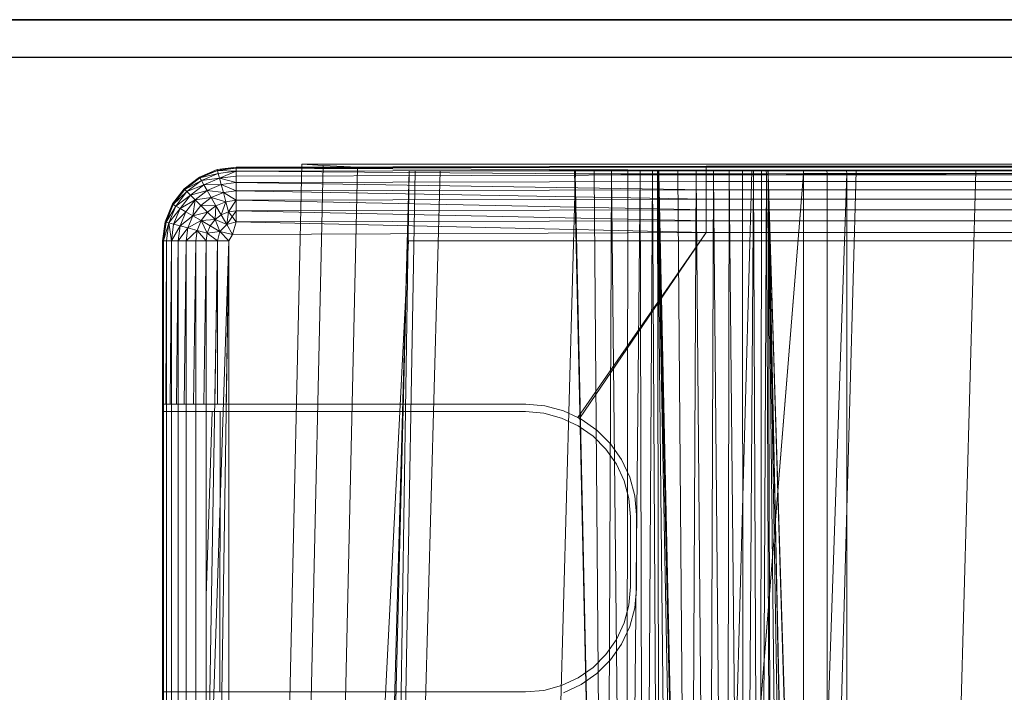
# Model space of a CAD drawing. Header units: metres. Extents: x 391.1 to 430.4, y 12.7 to 28.4.
# Tile 60 of 168: x 401.652 to 401.848, y 27.995 to 28.128. Entities that reach past the tile are written whole.
import ezdxf

# ---------------------------------------------------------------- set-up
doc = ezdxf.new("R2010")
doc.units = ezdxf.units.M
doc.layers.add('01_SUELOS', color=7, linetype='Continuous', lineweight=25, true_color=0x007f00)
for name, color, linetype, lineweight in [('A-DETL-____-MBND', 7, 'Continuous', 18), ('A-WALL-____-MCUT', 7, 'Continuous', 25), ('A-WALL-____-OTLN', 7, 'Continuous', 25)]:
    doc.layers.add(name, color=color, linetype=linetype, lineweight=lineweight)

# ---------------------------------------------------------------- blocks, each defined once
blk = doc.blocks.new('Family - Inodor PB-155331-02_PCI_P0')
at = {"layer": 'A-DETL-____-MBND', "color": 253, "true_color": 0xaaaaaa}
for p, q in [((0.00733, 0.72494), (0.01086, 0.72641)), ((0.00733, 0.72494), (0.01086, 0.72641)), ((0.00733, 0.72494), (0.01086, 0.72641)), ((0.00733, 0.72494), (0.01086, 0.72641)), ((0.00733, 0.72494), (0.01091, 0.72621)), ((0.00733, 0.72494), (0.01091, 0.72621)), ((0.01091, 0.72621), (0.00743, 0.72477)), ((0.01091, 0.72621), (0.00743, 0.72477)), ((0.00743, 0.72477), (0.01091, 0.72621)), ((0.01086, 0.72641), (0.01465, 0.72691)), ((0.01086, 0.72641), (0.01465, 0.72691)), ((0.01086, 0.72641), (0.01465, 0.72691)), ((0.01086, 0.72641), (0.01465, 0.72691)), ((0.01086, 0.72641), (0.01465, 0.72671)), ((0.01086, 0.72641), (0.01465, 0.72671)), ((0.01086, 0.72641), (0.01091, 0.72621)), ((0.01086, 0.72641), (0.01091, 0.72621)), ((0.01086, 0.72641), (0.01091, 0.72621)), ((0.01465, 0.72671), (0.01091, 0.72621)), ((0.01465, 0.72671), (0.01091, 0.72621)), ((0.01091, 0.72621), (0.01465, 0.72671)), ((0.01091, 0.72621), (0.01106, 0.72564)), ((0.01091, 0.72621), (0.01106, 0.72564)), ((0.01091, 0.72621), (0.01465, 0.72611)), ((0.01091, 0.72621), (0.01106, 0.72564)), ((0.01091, 0.72621), (0.01465, 0.72611)), ((0.01465, 0.72611), (0.01106, 0.72564)), ((0.01465, 0.72611), (0.01106, 0.72564)), ((0.01106, 0.72564), (0.01465, 0.72611)), ((0.01465, 0.72611), (0.01132, 0.7247)), ((0.01132, 0.7247), (0.01465, 0.72611)), ((0.01465, 0.72691), (0.10805, 0.72711)), ((0.01465, 0.72691), (0.10805, 0.72711)), ((0.01465, 0.72691), (0.38826, 0.72691)), ((0.01465, 0.72691), (0.38826, 0.72691)), ((0.01465, 0.72691), (0.01465, 0.72671)), ((0.10805, 0.72691), (0.01465, 0.72671)), ((0.01465, 0.72691), (0.01465, 0.72671)), ((0.01465, 0.72691), (0.10805, 0.72691)), ((0.01465, 0.72691), (0.01465, 0.72671)), ((0.10805, 0.72691), (0.01465, 0.72671)), ((0.01465, 0.72691), (0.10805, 0.72691)), ((0.01465, 0.72671), (0.10805, 0.72691)), ((0.01465, 0.72671), (0.01465, 0.72611)), ((0.01465, 0.72671), (0.01465, 0.72611)), ((0.01465, 0.72671), (0.10805, 0.72631)), ((0.01465, 0.72671), (0.01465, 0.72611)), ((0.01465, 0.72671), (0.10805, 0.72631)), ((0.10805, 0.72631), (0.01465, 0.72611)), ((0.10805, 0.72631), (0.01465, 0.72611)), ((0.01465, 0.72611), (0.10805, 0.72631)), ((0.01465, 0.72611), (0.01465, 0.72514)), ((0.01465, 0.72611), (0.01465, 0.72514)), ((0.01465, 0.72611), (0.10805, 0.72534)), ((0.01465, 0.72611), (0.01465, 0.72514)), ((0.01465, 0.72611), (0.10805, 0.72534)), ((0.02769, 0.72747), (0.02057, 0.40793)), ((0.02769, 0.72747), (0.02057, 0.40793)), ((0.03191, 0.72725), (0.02479, 0.40776)), ((0.03191, 0.72725), (0.02479, 0.40776)), ((0.03191, 0.72747), (0.02769, 0.72747)), ((0.02769, 0.72747), (0.03191, 0.72747)), ((0.03191, 0.72725), (0.02769, 0.72747)), ((0.02769, 0.72747), (0.03191, 0.72725)), ((0.03874, 0.72691), (0.03162, 0.40749)), ((0.03874, 0.72691), (0.03162, 0.40749)), ((0.03191, 0.72747), (0.03874, 0.72747)), ((0.03874, 0.72747), (0.03191, 0.72747)), ((0.03874, 0.72691), (0.03191, 0.72725)), ((0.03191, 0.72725), (0.03874, 0.72691)), ((0.03494, 0.21652), (0.04902, 0.7262)), ((0.04902, 0.7262), (0.03612, 0.21652)), ((0.03874, 0.72747), (0.36709, 0.72747)), ((0.36709, 0.72747), (0.03874, 0.72747)), ((0.36709, 0.72691), (0.03874, 0.72691)), ((0.03874, 0.72691), (0.36709, 0.72691)), ((0.04902, 0.7262), (0.04107, 0.21652)), ((0.0502, 0.7262), (0.04107, 0.21652)), ((0.05515, 0.7262), (0.04107, 0.21652)), ((0.04902, 0.7262), (0.0502, 0.7262)), ((0.0502, 0.7262), (0.05515, 0.7262)), ((0.05515, 0.7262), (0.08204, 0.7262)), ((0.08204, 0.7262), (0.06796, 0.21652)), ((0.08802, 0.44565), (0.08189, 0.7262)), ((0.08201, 0.7262), (0.08189, 0.7262)), ((0.08202, 0.72555), (0.08201, 0.7262)), ((0.08202, 0.7262), (0.08201, 0.7262)), ((0.08202, 0.72555), (0.08201, 0.7262)), ((0.08202, 0.7262), (0.08202, 0.72555)), ((0.08203, 0.7262), (0.08202, 0.72555)), ((0.08203, 0.7262), (0.08202, 0.7262)), ((0.08202, 0.72555), (0.08202, 0.7262)), ((0.08203, 0.7262), (0.08202, 0.72555)), ((0.08577, 0.7262), (0.08203, 0.7262)), ((0.08204, 0.7262), (0.11707, 0.7262)), ((0.08577, 0.7262), (0.08578, 0.72555)), ((0.08578, 0.7262), (0.08577, 0.7262)), ((0.08578, 0.72555), (0.08577, 0.7262)), ((0.08578, 0.7262), (0.08578, 0.72555)), ((0.08579, 0.7262), (0.08578, 0.72555)), ((0.08579, 0.7262), (0.08578, 0.7262)), ((0.08578, 0.72555), (0.08578, 0.7262)), ((0.08579, 0.7262), (0.08578, 0.72555)), ((0.0892, 0.7262), (0.08579, 0.7262)), ((0.0892, 0.7262), (0.0892, 0.72555)), ((0.0892, 0.7262), (0.0892, 0.72555)), ((0.0892, 0.7262), (0.0892, 0.7262)), ((0.0892, 0.72555), (0.0892, 0.7262)), ((0.09247, 0.7262), (0.0892, 0.7262)), ((0.0892, 0.7262), (0.0892, 0.72555)), ((0.09247, 0.7262), (0.09248, 0.72555)), ((0.09489, 0.7262), (0.09247, 0.7262)), ((0.09247, 0.7262), (0.09248, 0.72555)), ((0.09489, 0.7262), (0.09491, 0.72555)), ((0.09734, 0.7262), (0.09489, 0.7262)), ((0.09489, 0.7262), (0.09491, 0.72555)), ((0.09734, 0.7262), (0.09737, 0.72555)), ((0.09833, 0.7262), (0.09734, 0.7262)), ((0.09734, 0.7262), (0.09737, 0.72555)), ((0.09833, 0.7262), (0.09837, 0.72555)), ((0.09845, 0.7262), (0.09833, 0.7262)), ((0.09837, 0.72555), (0.09833, 0.7262)), ((0.09845, 0.7262), (0.09837, 0.72555)), ((0.09845, 0.7262), (0.09837, 0.72555)), ((0.12734, 0.7262), (0.09845, 0.7262)), ((0.10461, 0.44571), (0.09848, 0.7262)), ((0.09858, 0.7262), (0.09848, 0.7262)), ((0.09859, 0.7262), (0.09858, 0.7262)), ((0.09861, 0.7256), (0.09858, 0.7262)), ((0.09861, 0.7256), (0.09858, 0.7262)), ((0.09859, 0.7262), (0.09861, 0.7256)), ((0.09861, 0.7262), (0.09859, 0.7262)), ((0.09861, 0.7256), (0.09859, 0.7262)), ((0.09861, 0.7262), (0.09861, 0.7256)), ((0.09862, 0.7262), (0.09861, 0.7256)), ((0.09862, 0.7262), (0.09861, 0.7262)), ((0.09861, 0.7256), (0.09861, 0.7262)), ((0.09862, 0.7262), (0.09861, 0.7256)), ((0.10238, 0.7262), (0.09862, 0.7262)), ((0.10238, 0.7262), (0.10238, 0.7256)), ((0.10239, 0.7262), (0.10238, 0.7256)), ((0.10239, 0.7262), (0.10238, 0.7262)), ((0.10238, 0.7256), (0.10238, 0.7262)), ((0.10239, 0.7262), (0.10238, 0.7256)), ((0.10603, 0.7262), (0.10239, 0.7262)), ((0.11707, 0.7262), (0.10299, 0.21652)), ((0.10603, 0.7262), (0.10604, 0.7256)), ((0.10604, 0.7262), (0.10603, 0.7262)), ((0.10604, 0.7256), (0.10603, 0.7262)), ((0.10604, 0.7262), (0.10604, 0.7256)), ((0.10605, 0.7262), (0.10604, 0.7256)), ((0.10605, 0.7262), (0.10604, 0.7262)), ((0.10604, 0.7256), (0.10604, 0.7262)), ((0.10605, 0.7262), (0.10604, 0.7256)), ((0.10947, 0.7262), (0.10605, 0.7262)), ((0.10805, 0.72711), (0.10805, 0.72691)), ((0.10805, 0.72711), (0.29485, 0.72711)), ((0.10805, 0.72711), (0.10805, 0.72691)), ((0.10805, 0.72711), (0.29485, 0.72711)), ((0.10805, 0.72711), (0.10805, 0.72691)), ((0.29485, 0.72711), (0.10805, 0.72691)), ((0.10805, 0.72691), (0.29485, 0.72711)), ((0.10805, 0.72691), (0.10805, 0.72631)), ((0.10805, 0.72691), (0.29485, 0.72691)), ((0.10805, 0.72691), (0.10805, 0.72631)), ((0.10805, 0.72691), (0.29485, 0.72691)), ((0.10805, 0.72691), (0.10805, 0.72631)), ((0.10805, 0.72691), (0.29485, 0.72691)), ((0.10805, 0.72631), (0.10805, 0.72534)), ((0.10805, 0.72631), (0.29485, 0.72631)), ((0.10805, 0.72631), (0.10805, 0.72534)), ((0.10805, 0.72631), (0.29485, 0.72631)), ((0.10805, 0.72631), (0.29485, 0.72631)), ((0.10805, 0.72631), (0.10805, 0.72534)), ((0.29485, 0.72631), (0.10805, 0.72534)), ((0.10805, 0.72534), (0.29485, 0.72631)), ((0.10947, 0.7262), (0.10947, 0.7256)), ((0.10947, 0.7262), (0.10947, 0.7256)), ((0.10947, 0.7262), (0.10947, 0.7262)), ((0.10947, 0.7256), (0.10947, 0.7262)), ((0.10948, 0.7262), (0.10947, 0.7256)), ((0.10948, 0.7262), (0.10947, 0.7262)), ((0.10947, 0.7256), (0.10947, 0.7262)), ((0.10948, 0.7262), (0.10947, 0.7256)), ((0.11257, 0.7262), (0.10948, 0.7262)), ((0.11257, 0.7262), (0.11257, 0.7256)), ((0.11257, 0.7262), (0.11257, 0.7256)), ((0.11257, 0.7256), (0.11257, 0.7262)), ((0.11524, 0.7262), (0.11257, 0.7262)), ((0.11257, 0.7262), (0.11257, 0.7256)), ((0.11524, 0.7262), (0.11525, 0.7256)), ((0.1174, 0.7262), (0.11524, 0.7262)), ((0.11524, 0.7262), (0.11525, 0.7256)), ((0.11707, 0.7262), (0.13782, 0.7262)), ((0.1174, 0.7262), (0.11742, 0.7256)), ((0.11899, 0.7262), (0.1174, 0.7262)), ((0.1174, 0.7262), (0.11742, 0.7256)), ((0.11899, 0.7262), (0.11902, 0.7256)), ((0.11997, 0.7262), (0.11899, 0.7262)), ((0.11899, 0.7262), (0.11902, 0.7256)), ((0.11997, 0.7262), (0.12, 0.7256)), ((0.12028, 0.7262), (0.11997, 0.7262)), ((0.11997, 0.7262), (0.12, 0.7256)), ((0.12028, 0.7262), (0.12032, 0.7256)), ((0.12028, 0.7262), (0.28568, 0.7262)), ((0.12028, 0.7262), (0.12032, 0.7256)), ((0.12034, 0.7262), (0.12029, 0.7262)), ((0.12032, 0.7256), (0.12029, 0.7262)), ((0.12034, 0.7262), (0.12032, 0.7256)), ((0.12034, 0.7262), (0.12032, 0.7256)), ((0.1359, 0.7262), (0.12034, 0.7262)), ((0.13782, 0.7262), (0.12375, 0.21652)), ((0.12734, 0.7262), (0.12737, 0.72561)), ((0.12736, 0.7262), (0.12734, 0.7262)), ((0.12737, 0.72561), (0.12734, 0.7262)), ((0.12736, 0.7262), (0.12737, 0.72561)), ((0.12737, 0.7262), (0.12736, 0.7262)), ((0.12737, 0.72561), (0.12736, 0.7262)), ((0.12737, 0.7262), (0.12737, 0.72561)), ((0.13203, 0.7262), (0.12737, 0.7262)), ((0.12737, 0.7262), (0.12737, 0.72561)), ((0.13203, 0.7262), (0.13205, 0.72561)), ((0.13591, 0.7262), (0.13203, 0.7262)), ((0.13203, 0.7262), (0.13205, 0.72561)), ((0.1359, 0.7262), (0.13594, 0.72561)), ((0.1359, 0.7262), (0.27007, 0.7262)), ((0.1359, 0.7262), (0.13594, 0.72561)), ((0.13591, 0.7262), (0.13594, 0.72561)), ((0.26951, 0.7262), (0.13591, 0.7262)), ((0.13591, 0.7262), (0.13594, 0.72561)), ((0.13782, 0.7262), (0.16159, 0.7262)), ((0.16159, 0.7262), (0.14752, 0.21652)), ((0.16159, 0.7262), (0.18701, 0.7262)), ((0.00429, 0.72262), (0.00733, 0.72494)), ((0.00429, 0.72262), (0.00733, 0.72494)), ((0.00429, 0.72262), (0.00733, 0.72494)), ((0.00429, 0.72262), (0.00733, 0.72494)), ((0.00429, 0.72262), (0.00743, 0.72477)), ((0.00429, 0.72262), (0.00743, 0.72477)), ((0.00743, 0.72477), (0.00443, 0.72247)), ((0.00743, 0.72477), (0.00443, 0.72247)), ((0.00443, 0.72247), (0.00743, 0.72477)), ((0.00443, 0.72247), (0.00772, 0.72425)), ((0.00443, 0.72247), (0.00772, 0.72425)), ((0.00772, 0.72425), (0.00485, 0.72205)), ((0.00772, 0.72425), (0.00485, 0.72205)), ((0.00485, 0.72205), (0.00772, 0.72425)), ((0.00733, 0.72494), (0.00743, 0.72477)), ((0.00733, 0.72494), (0.00743, 0.72477)), ((0.00733, 0.72494), (0.00743, 0.72477)), ((0.00743, 0.72477), (0.01106, 0.72564)), ((0.00743, 0.72477), (0.01106, 0.72564)), ((0.00743, 0.72477), (0.00772, 0.72425)), ((0.00743, 0.72477), (0.00772, 0.72425)), ((0.00743, 0.72477), (0.00772, 0.72425)), ((0.01106, 0.72564), (0.00772, 0.72425)), ((0.01106, 0.72564), (0.00772, 0.72425)), ((0.00772, 0.72425), (0.01106, 0.72564)), ((0.00772, 0.72425), (0.01132, 0.7247)), ((0.00772, 0.72425), (0.01132, 0.7247)), ((0.00772, 0.72425), (0.00821, 0.72341)), ((0.00772, 0.72425), (0.00821, 0.72341)), ((0.00772, 0.72425), (0.00821, 0.72341)), ((0.01132, 0.7247), (0.00821, 0.72341)), ((0.01132, 0.7247), (0.00821, 0.72341)), ((0.00821, 0.72341), (0.01132, 0.7247)), ((0.01106, 0.72564), (0.01132, 0.7247)), ((0.01106, 0.72564), (0.01132, 0.7247)), ((0.01106, 0.72564), (0.01132, 0.7247)), ((0.01465, 0.72514), (0.01132, 0.7247)), ((0.01132, 0.7247), (0.01465, 0.72514)), ((0.01132, 0.7247), (0.01465, 0.72514)), ((0.01132, 0.7247), (0.01166, 0.72342)), ((0.01132, 0.7247), (0.01166, 0.72342)), ((0.01132, 0.7247), (0.01465, 0.72382)), ((0.01132, 0.7247), (0.01166, 0.72342)), ((0.01132, 0.7247), (0.01465, 0.72382)), ((0.10805, 0.72534), (0.01465, 0.72514)), ((0.10805, 0.72534), (0.01465, 0.72514)), ((0.01465, 0.72514), (0.10805, 0.72534)), ((0.01465, 0.72514), (0.01465, 0.72382)), ((0.01465, 0.72514), (0.01465, 0.72382)), ((0.01465, 0.72514), (0.01465, 0.72382)), ((0.10805, 0.72402), (0.01465, 0.72382)), ((0.10805, 0.72402), (0.01465, 0.72382)), ((0.01465, 0.72382), (0.10805, 0.72402)), ((0.08202, 0.72555), (0.08802, 0.44565)), ((0.08578, 0.72555), (0.08202, 0.72555)), ((0.08202, 0.72555), (0.08578, 0.72555)), ((0.08202, 0.72555), (0.08802, 0.44565)), ((0.08578, 0.72555), (0.08802, 0.44565)), ((0.08578, 0.72555), (0.0892, 0.72555)), ((0.08578, 0.72555), (0.08802, 0.44565)), ((0.0892, 0.72555), (0.08578, 0.72555)), ((0.0892, 0.72555), (0.08802, 0.44565)), ((0.08802, 0.44565), (0.0892, 0.72555)), ((0.0892, 0.72555), (0.09212, 0.44566)), ((0.09248, 0.72555), (0.0892, 0.72555)), ((0.0892, 0.72555), (0.09248, 0.72555)), ((0.0892, 0.72555), (0.09212, 0.44566)), ((0.09248, 0.72555), (0.09212, 0.44566)), ((0.09212, 0.44566), (0.09248, 0.72555)), ((0.09212, 0.44566), (0.09491, 0.72555)), ((0.09212, 0.44566), (0.09491, 0.72555)), ((0.09491, 0.72555), (0.09248, 0.72555)), ((0.09248, 0.72555), (0.09491, 0.72555)), ((0.09737, 0.72555), (0.09491, 0.72555)), ((0.09491, 0.72555), (0.09554, 0.44566)), ((0.09491, 0.72555), (0.09737, 0.72555)), ((0.09491, 0.72555), (0.09554, 0.44566)), ((0.09737, 0.72555), (0.09554, 0.44566)), ((0.09554, 0.44566), (0.09737, 0.72555)), ((0.09837, 0.72555), (0.09737, 0.72555)), ((0.09737, 0.72555), (0.09882, 0.44566)), ((0.09737, 0.72555), (0.09837, 0.72555)), ((0.09737, 0.72555), (0.09882, 0.44566)), ((0.09837, 0.72555), (0.12737, 0.72561)), ((0.12737, 0.72561), (0.09837, 0.72555)), ((0.09837, 0.72555), (0.09882, 0.44566)), ((0.09837, 0.72555), (0.10126, 0.44566)), ((0.09837, 0.72555), (0.09882, 0.44566)), ((0.09837, 0.72555), (0.10371, 0.44566)), ((0.09837, 0.72555), (0.10126, 0.44566)), ((0.09837, 0.72555), (0.10471, 0.44572)), ((0.09837, 0.72555), (0.10371, 0.44566)), ((0.09837, 0.72555), (0.10471, 0.44572)), ((0.09861, 0.7256), (0.10461, 0.44571)), ((0.10238, 0.7256), (0.09861, 0.7256)), ((0.09861, 0.7256), (0.10238, 0.7256)), ((0.09861, 0.7256), (0.10461, 0.44571)), ((0.10238, 0.7256), (0.10461, 0.44571)), ((0.10604, 0.7256), (0.10238, 0.7256)), ((0.10238, 0.7256), (0.10604, 0.7256)), ((0.10238, 0.7256), (0.10461, 0.44571)), ((0.10604, 0.7256), (0.10461, 0.44571)), ((0.10461, 0.44571), (0.10604, 0.7256)), ((0.12737, 0.72561), (0.10471, 0.44572)), ((0.10471, 0.44572), (0.12737, 0.72561)), ((0.10604, 0.7256), (0.10839, 0.44571)), ((0.10604, 0.7256), (0.10947, 0.7256)), ((0.10604, 0.7256), (0.10839, 0.44571)), ((0.10947, 0.7256), (0.10604, 0.7256)), ((0.10805, 0.72534), (0.10805, 0.72402)), ((0.10805, 0.72534), (0.29485, 0.72534)), ((0.10805, 0.72402), (0.10805, 0.72534)), ((0.10805, 0.72534), (0.29485, 0.72534)), ((0.10805, 0.72534), (0.10805, 0.72402)), ((0.10805, 0.72534), (0.29485, 0.72534)), ((0.10805, 0.72402), (0.29485, 0.72402)), ((0.10805, 0.72402), (0.10805, 0.72239)), ((0.10805, 0.72402), (0.29485, 0.72402)), ((0.10805, 0.72402), (0.29485, 0.72402)), ((0.10805, 0.72402), (0.10805, 0.72239)), ((0.10947, 0.7256), (0.10839, 0.44571)), ((0.10839, 0.44571), (0.10947, 0.7256)), ((0.10947, 0.7256), (0.11204, 0.44571)), ((0.11257, 0.7256), (0.10947, 0.7256)), ((0.10947, 0.7256), (0.11257, 0.7256)), ((0.10947, 0.7256), (0.11204, 0.44571)), ((0.11257, 0.7256), (0.11204, 0.44571)), ((0.11204, 0.44571), (0.11257, 0.7256)), ((0.11525, 0.7256), (0.11257, 0.7256)), ((0.11257, 0.7256), (0.11547, 0.44571)), ((0.11257, 0.7256), (0.11525, 0.7256)), ((0.11257, 0.7256), (0.11547, 0.44571)), ((0.11742, 0.7256), (0.11525, 0.7256)), ((0.11525, 0.7256), (0.11547, 0.44571)), ((0.11525, 0.7256), (0.11742, 0.7256)), ((0.11525, 0.7256), (0.11547, 0.44571)), ((0.11742, 0.7256), (0.11547, 0.44571)), ((0.11547, 0.44571), (0.11742, 0.7256)), ((0.11902, 0.7256), (0.11742, 0.7256)), ((0.11742, 0.7256), (0.11858, 0.44571)), ((0.11742, 0.7256), (0.11902, 0.7256)), ((0.11742, 0.7256), (0.11858, 0.44571)), ((0.11902, 0.7256), (0.11858, 0.44571)), ((0.11858, 0.44571), (0.11902, 0.7256)), ((0.11858, 0.44571), (0.12, 0.7256)), ((0.11858, 0.44571), (0.12, 0.7256)), ((0.12, 0.7256), (0.11902, 0.7256)), ((0.11902, 0.7256), (0.12, 0.7256)), ((0.12032, 0.7256), (0.12, 0.7256)), ((0.12, 0.7256), (0.12125, 0.44571)), ((0.12, 0.7256), (0.12032, 0.7256)), ((0.12, 0.7256), (0.12125, 0.44571)), ((0.12032, 0.7256), (0.13594, 0.72561)), ((0.13594, 0.72561), (0.12032, 0.7256)), ((0.12032, 0.7256), (0.12632, 0.44571)), ((0.12032, 0.7256), (0.13594, 0.21593)), ((0.12032, 0.7256), (0.12632, 0.44571)), ((0.12032, 0.7256), (0.13594, 0.21593)), ((0.12032, 0.7256), (0.13646, 0.2042)), ((0.12032, 0.7256), (0.12632, 0.44571)), ((0.12032, 0.7256), (0.12125, 0.44571)), ((0.12032, 0.7256), (0.12343, 0.44571)), ((0.12032, 0.7256), (0.12125, 0.44571)), ((0.12032, 0.7256), (0.12503, 0.44571)), ((0.12032, 0.7256), (0.12343, 0.44571)), ((0.12032, 0.7256), (0.12601, 0.44571)), ((0.12032, 0.7256), (0.12503, 0.44571)), ((0.12032, 0.7256), (0.12632, 0.44571)), ((0.12032, 0.7256), (0.12601, 0.44571)), ((0.13594, 0.72561), (0.12632, 0.44571)), ((0.12632, 0.44571), (0.13594, 0.72561)), ((0.12737, 0.72561), (0.12737, 0.44571)), ((0.13205, 0.72561), (0.12737, 0.72561)), ((0.12737, 0.72561), (0.13205, 0.72561)), ((0.12737, 0.72561), (0.12737, 0.44571)), ((0.13594, 0.72561), (0.13205, 0.72561)), ((0.13205, 0.72561), (0.13205, 0.44571)), ((0.13205, 0.72561), (0.13205, 0.44571)), ((0.13205, 0.72561), (0.13594, 0.72561)), ((0.13594, 0.72561), (0.13594, 0.44571)), ((0.13594, 0.72561), (0.27003, 0.72561)), ((0.13594, 0.72561), (0.27003, 0.72561)), ((0.13594, 0.72561), (0.13594, 0.44571)), ((0.27003, 0.72561), (0.13594, 0.72561)), ((0.13594, 0.44571), (0.13594, 0.72561)), ((0.13594, 0.72561), (0.27003, 0.72561)), ((0.13594, 0.72561), (0.13594, 0.44571)), ((0.00196, 0.71958), (0.00429, 0.72262)), ((0.00196, 0.71958), (0.00429, 0.72262)), ((0.00196, 0.71958), (0.00429, 0.72262)), ((0.00196, 0.71958), (0.00429, 0.72262)), ((0.00429, 0.72262), (0.00214, 0.71948)), ((0.00214, 0.71948), (0.00429, 0.72262)), ((0.00443, 0.72247), (0.00214, 0.71948)), ((0.00214, 0.71948), (0.00443, 0.72247)), ((0.00214, 0.71948), (0.00443, 0.72247)), ((0.00214, 0.71948), (0.00485, 0.72205)), ((0.00214, 0.71948), (0.00485, 0.72205)), ((0.00485, 0.72205), (0.00265, 0.71918)), ((0.00485, 0.72205), (0.00265, 0.71918)), ((0.00265, 0.71918), (0.00485, 0.72205)), ((0.00429, 0.72262), (0.00443, 0.72247)), ((0.00429, 0.72262), (0.00443, 0.72247)), ((0.00429, 0.72262), (0.00443, 0.72247)), ((0.00443, 0.72247), (0.00485, 0.72205)), ((0.00443, 0.72247), (0.00485, 0.72205)), ((0.00443, 0.72247), (0.00485, 0.72205)), ((0.00485, 0.72205), (0.00821, 0.72341)), ((0.00485, 0.72205), (0.00821, 0.72341)), ((0.00485, 0.72205), (0.00554, 0.72136)), ((0.00485, 0.72205), (0.00554, 0.72136)), ((0.00485, 0.72205), (0.00554, 0.72136)), ((0.00821, 0.72341), (0.00554, 0.72136)), ((0.00821, 0.72341), (0.00554, 0.72136)), ((0.00554, 0.72136), (0.00821, 0.72341)), ((0.00554, 0.72136), (0.00887, 0.72227)), ((0.00554, 0.72136), (0.00887, 0.72227)), ((0.00887, 0.72227), (0.00648, 0.72043)), ((0.00887, 0.72227), (0.00648, 0.72043)), ((0.00648, 0.72043), (0.00887, 0.72227)), ((0.00821, 0.72341), (0.01166, 0.72342)), ((0.00821, 0.72341), (0.01166, 0.72342)), ((0.00821, 0.72341), (0.00887, 0.72227)), ((0.00821, 0.72341), (0.00887, 0.72227)), ((0.00821, 0.72341), (0.00887, 0.72227)), ((0.01166, 0.72342), (0.00887, 0.72227)), ((0.01166, 0.72342), (0.00887, 0.72227)), ((0.00887, 0.72227), (0.01166, 0.72342)), ((0.00887, 0.72227), (0.00968, 0.72086)), ((0.00887, 0.72227), (0.00968, 0.72086)), ((0.00887, 0.72227), (0.01208, 0.72185)), ((0.00887, 0.72227), (0.00968, 0.72086)), ((0.00887, 0.72227), (0.01208, 0.72185)), ((0.01465, 0.72382), (0.01166, 0.72342)), ((0.01465, 0.72382), (0.01166, 0.72342)), ((0.01166, 0.72342), (0.01465, 0.72382)), ((0.01166, 0.72342), (0.01208, 0.72185)), ((0.01166, 0.72342), (0.01208, 0.72185)), ((0.01166, 0.72342), (0.01465, 0.72219)), ((0.01166, 0.72342), (0.01208, 0.72185)), ((0.01166, 0.72342), (0.01465, 0.72219)), ((0.01465, 0.72219), (0.01208, 0.72185)), ((0.01465, 0.72219), (0.01208, 0.72185)), ((0.01208, 0.72185), (0.01465, 0.72219)), ((0.01465, 0.72382), (0.01465, 0.72219)), ((0.01465, 0.72382), (0.01465, 0.72219)), ((0.01465, 0.72382), (0.10805, 0.72239)), ((0.01465, 0.72382), (0.01465, 0.72219)), ((0.01465, 0.72382), (0.10805, 0.72239)), ((0.10805, 0.72239), (0.01465, 0.72219)), ((0.10805, 0.72239), (0.01465, 0.72219)), ((0.01465, 0.72219), (0.10805, 0.72239)), ((0.01465, 0.72219), (0.01465, 0.72031)), ((0.01465, 0.72219), (0.01465, 0.72031)), ((0.01465, 0.72219), (0.10805, 0.72051)), ((0.01465, 0.72219), (0.01465, 0.72031)), ((0.01465, 0.72219), (0.10805, 0.72051)), ((0.10805, 0.72239), (0.29485, 0.72239)), ((0.10805, 0.72239), (0.10805, 0.72051)), ((0.10805, 0.72239), (0.29485, 0.72239)), ((0.10805, 0.72239), (0.29485, 0.72239)), ((0.10805, 0.72239), (0.10805, 0.72051)), ((0.00265, 0.71918), (0.00554, 0.72136)), ((0.00265, 0.71918), (0.00554, 0.72136)), ((0.00554, 0.72136), (0.0035, 0.7187)), ((0.00554, 0.72136), (0.0035, 0.7187)), ((0.0035, 0.7187), (0.00554, 0.72136)), ((0.0035, 0.7187), (0.00648, 0.72043)), ((0.0035, 0.7187), (0.00648, 0.72043)), ((0.00648, 0.72043), (0.00464, 0.71804)), ((0.00648, 0.72043), (0.00464, 0.71804)), ((0.00464, 0.71804), (0.00648, 0.72043)), ((0.00554, 0.72136), (0.00648, 0.72043)), ((0.00554, 0.72136), (0.00648, 0.72043)), ((0.00554, 0.72136), (0.00648, 0.72043)), ((0.00648, 0.72043), (0.00605, 0.71722)), ((0.00605, 0.71722), (0.00648, 0.72043)), ((0.00648, 0.72043), (0.00968, 0.72086)), ((0.00648, 0.72043), (0.00968, 0.72086)), ((0.00648, 0.72043), (0.00763, 0.71928)), ((0.00648, 0.72043), (0.00763, 0.71928)), ((0.00648, 0.72043), (0.00763, 0.71928)), ((0.00968, 0.72086), (0.00763, 0.71928)), ((0.00968, 0.72086), (0.00763, 0.71928)), ((0.00763, 0.71928), (0.00968, 0.72086)), ((0.01208, 0.72185), (0.00968, 0.72086)), ((0.01208, 0.72185), (0.00968, 0.72086)), ((0.00968, 0.72086), (0.01208, 0.72185)), ((0.00968, 0.72086), (0.01062, 0.71923)), ((0.00968, 0.72086), (0.01062, 0.71923)), ((0.00968, 0.72086), (0.01257, 0.72003)), ((0.00968, 0.72086), (0.01062, 0.71923)), ((0.00968, 0.72086), (0.01257, 0.72003)), ((0.01257, 0.72003), (0.01062, 0.71923)), ((0.01257, 0.72003), (0.01062, 0.71923)), ((0.01062, 0.71923), (0.01257, 0.72003)), ((0.01257, 0.72003), (0.01167, 0.71743)), ((0.01167, 0.71743), (0.01257, 0.72003)), ((0.01208, 0.72185), (0.01257, 0.72003)), ((0.01208, 0.72185), (0.01257, 0.72003)), ((0.01208, 0.72185), (0.01465, 0.72031)), ((0.01208, 0.72185), (0.01257, 0.72003)), ((0.01208, 0.72185), (0.01465, 0.72031)), ((0.01465, 0.72031), (0.01257, 0.72003)), ((0.01465, 0.72031), (0.01257, 0.72003)), ((0.01257, 0.72003), (0.01465, 0.72031)), ((0.01257, 0.72003), (0.01311, 0.71802)), ((0.01257, 0.72003), (0.01311, 0.71802)), ((0.01257, 0.72003), (0.01311, 0.71802)), ((0.01465, 0.72031), (0.01311, 0.71802)), ((0.01311, 0.71802), (0.01465, 0.72031)), ((0.10805, 0.72051), (0.01465, 0.72031)), ((0.10805, 0.72051), (0.01465, 0.72031)), ((0.01465, 0.72031), (0.10805, 0.72051)), ((0.01465, 0.72031), (0.01465, 0.71823)), ((0.01465, 0.72031), (0.01465, 0.71823)), ((0.01465, 0.72031), (0.10805, 0.71843)), ((0.01465, 0.72031), (0.01465, 0.71823)), ((0.01465, 0.72031), (0.10805, 0.71843)), ((0.10805, 0.72051), (0.29485, 0.72051)), ((0.10805, 0.72051), (0.10805, 0.71843)), ((0.10805, 0.72051), (0.29485, 0.72051)), ((0.10805, 0.72051), (0.29485, 0.72051)), ((0.10805, 0.72051), (0.10805, 0.71843)), ((0.0005, 0.71605), (0.00196, 0.71958)), ((0.0005, 0.71605), (0.00196, 0.71958)), ((0.0005, 0.71605), (0.00196, 0.71958)), ((0.0005, 0.71605), (0.00196, 0.71958)), ((0.00196, 0.71958), (0.00069, 0.716)), ((0.00069, 0.716), (0.00196, 0.71958)), ((0.00214, 0.71948), (0.00069, 0.716)), ((0.00069, 0.716), (0.00214, 0.71948)), ((0.00069, 0.716), (0.00214, 0.71948)), ((0.00069, 0.716), (0.00265, 0.71918)), ((0.00069, 0.716), (0.00265, 0.71918)), ((0.00265, 0.71918), (0.00127, 0.71584)), ((0.00265, 0.71918), (0.00127, 0.71584)), ((0.00127, 0.71584), (0.00265, 0.71918)), ((0.00127, 0.71584), (0.0035, 0.7187)), ((0.00127, 0.71584), (0.0035, 0.7187)), ((0.00196, 0.71958), (0.00214, 0.71948)), ((0.00196, 0.71958), (0.00214, 0.71948)), ((0.00196, 0.71958), (0.00214, 0.71948)), ((0.00214, 0.71948), (0.00265, 0.71918)), ((0.00214, 0.71948), (0.00265, 0.71918)), ((0.00214, 0.71948), (0.00265, 0.71918)), ((0.0035, 0.7187), (0.00221, 0.71559)), ((0.0035, 0.7187), (0.00221, 0.71559)), ((0.00221, 0.71559), (0.0035, 0.7187)), ((0.00221, 0.71559), (0.00464, 0.71804)), ((0.00221, 0.71559), (0.00464, 0.71804)), ((0.00265, 0.71918), (0.0035, 0.7187)), ((0.00265, 0.71918), (0.0035, 0.7187)), ((0.00265, 0.71918), (0.0035, 0.7187)), ((0.00464, 0.71804), (0.00348, 0.71525)), ((0.00464, 0.71804), (0.00348, 0.71525)), ((0.00348, 0.71525), (0.00464, 0.71804)), ((0.0035, 0.7187), (0.00464, 0.71804)), ((0.0035, 0.7187), (0.00464, 0.71804)), ((0.0035, 0.7187), (0.00464, 0.71804)), ((0.00464, 0.71804), (0.00605, 0.71722)), ((0.00464, 0.71804), (0.00605, 0.71722)), ((0.00464, 0.71804), (0.00605, 0.71722)), ((0.00763, 0.71928), (0.00605, 0.71722)), ((0.00605, 0.71722), (0.00763, 0.71928)), ((0.00605, 0.71722), (0.00763, 0.71928)), ((0.00763, 0.71928), (0.00896, 0.71795)), ((0.00763, 0.71928), (0.00896, 0.71795)), ((0.00763, 0.71928), (0.01062, 0.71923)), ((0.00763, 0.71928), (0.00896, 0.71795)), ((0.00763, 0.71928), (0.01062, 0.71923)), ((0.01062, 0.71923), (0.00896, 0.71795)), ((0.01062, 0.71923), (0.00896, 0.71795)), ((0.00896, 0.71795), (0.01062, 0.71923)), ((0.01062, 0.71923), (0.01043, 0.71648)), ((0.01043, 0.71648), (0.01062, 0.71923)), ((0.01062, 0.71923), (0.01167, 0.71743)), ((0.01062, 0.71923), (0.01167, 0.71743)), ((0.01062, 0.71923), (0.01167, 0.71743)), ((0.01311, 0.71802), (0.01167, 0.71743)), ((0.01167, 0.71743), (0.01311, 0.71802)), ((0.01167, 0.71743), (0.01311, 0.71802)), ((0.01465, 0.71823), (0.01277, 0.71551)), ((0.01311, 0.71802), (0.01277, 0.71551)), ((0.01311, 0.71802), (0.01277, 0.71551)), ((0.01311, 0.71802), (0.01277, 0.71551)), ((0.01465, 0.71823), (0.01311, 0.71802)), ((0.01311, 0.71802), (0.01465, 0.71823)), ((0.01311, 0.71802), (0.01465, 0.71823)), ((0.01311, 0.71802), (0.01465, 0.71601)), ((0.10805, 0.71843), (0.01465, 0.71823)), ((0.10805, 0.71843), (0.01465, 0.71823)), ((0.01465, 0.71823), (0.10805, 0.71843)), ((0.01465, 0.71823), (0.01465, 0.71601)), ((0.01465, 0.71823), (0.10805, 0.71621)), ((0.01465, 0.71823), (0.01465, 0.71601)), ((0.01465, 0.71823), (0.10805, 0.71621)), ((0.10805, 0.71843), (0.29485, 0.71843)), ((0.10805, 0.71843), (0.10805, 0.71621)), ((0.10805, 0.71843), (0.29485, 0.71843)), ((0.10805, 0.71843), (0.29485, 0.71843)), ((0.10805, 0.71843), (0.10805, 0.71621)), ((0.00348, 0.71525), (0.00605, 0.71722)), ((0.00348, 0.71525), (0.00605, 0.71722)), ((0.00605, 0.71722), (0.00505, 0.71483)), ((0.00605, 0.71722), (0.00505, 0.71483)), ((0.00505, 0.71483), (0.00605, 0.71722)), ((0.00505, 0.71483), (0.00768, 0.71628)), ((0.00505, 0.71483), (0.00768, 0.71628)), ((0.00605, 0.71722), (0.00896, 0.71795)), ((0.00605, 0.71722), (0.00896, 0.71795)), ((0.00605, 0.71722), (0.00768, 0.71628)), ((0.00605, 0.71722), (0.00768, 0.71628)), ((0.00605, 0.71722), (0.00768, 0.71628)), ((0.00768, 0.71628), (0.00687, 0.71434)), ((0.00768, 0.71628), (0.00687, 0.71434)), ((0.00687, 0.71434), (0.00768, 0.71628)), ((0.00896, 0.71795), (0.00768, 0.71628)), ((0.00896, 0.71795), (0.00768, 0.71628)), ((0.00768, 0.71628), (0.00896, 0.71795)), ((0.00768, 0.71628), (0.01043, 0.71648)), ((0.00768, 0.71628), (0.01043, 0.71648)), ((0.00768, 0.71628), (0.00948, 0.71524)), ((0.00768, 0.71628), (0.00888, 0.7138)), ((0.00768, 0.71628), (0.00948, 0.71524)), ((0.00768, 0.71628), (0.00888, 0.7138)), ((0.00768, 0.71628), (0.00948, 0.71524)), ((0.00896, 0.71795), (0.01043, 0.71648)), ((0.00896, 0.71795), (0.01043, 0.71648)), ((0.00896, 0.71795), (0.01043, 0.71648)), ((0.01043, 0.71648), (0.00948, 0.71524)), ((0.01043, 0.71648), (0.00948, 0.71524)), ((0.00948, 0.71524), (0.01043, 0.71648)), ((0.01167, 0.71743), (0.01043, 0.71648)), ((0.01043, 0.71648), (0.01167, 0.71743)), ((0.01043, 0.71648), (0.01167, 0.71743)), ((0.01043, 0.71648), (0.0114, 0.71413)), ((0.01043, 0.71648), (0.01277, 0.71551)), ((0.01043, 0.71648), (0.0114, 0.71413)), ((0.01043, 0.71648), (0.01277, 0.71551)), ((0.01043, 0.71648), (0.01277, 0.71551)), ((0.01043, 0.71648), (0.0114, 0.71413)), ((0.01167, 0.71743), (0.01277, 0.71551)), ((0.01167, 0.71743), (0.01277, 0.71551)), ((0.01167, 0.71743), (0.01277, 0.71551)), ((0.10805, 0.71621), (0.01465, 0.71601)), ((0.10805, 0.71621), (0.01465, 0.71601)), ((0.01465, 0.71601), (0.10805, 0.71621)), ((0.10805, 0.71621), (0.29485, 0.71621)), ((0.10805, 0.71621), (0.10805, 0.71393)), ((0.10805, 0.71621), (0.29485, 0.71621)), ((0.10805, 0.71621), (0.29485, 0.71621)), ((0.10805, 0.71621), (0.10805, 0.71393)), ((0, 0.71226), (0.0005, 0.71605)), ((0, 0.71226), (0.0005, 0.71605)), ((0, 0.71226), (0.0005, 0.71605)), ((0, 0.71226), (0.0005, 0.71605)), ((0, 0.71226), (0.00069, 0.716)), ((0, 0.71226), (0.00069, 0.716)), ((0.00069, 0.716), (0.0002, 0.71226)), ((0.00069, 0.716), (0.0002, 0.71226)), ((0.0002, 0.71226), (0.00069, 0.716)), ((0.0002, 0.71226), (0.00127, 0.71584)), ((0.0002, 0.71226), (0.00127, 0.71584)), ((0.0005, 0.71605), (0.00069, 0.716)), ((0.0005, 0.71605), (0.00069, 0.716)), ((0.0005, 0.71605), (0.00069, 0.716)), ((0.00069, 0.716), (0.00127, 0.71584)), ((0.00069, 0.716), (0.00127, 0.71584)), ((0.00069, 0.716), (0.00127, 0.71584)), ((0.00127, 0.71584), (0.0008, 0.71226)), ((0.00127, 0.71584), (0.0008, 0.71226)), ((0.0008, 0.71226), (0.00127, 0.71584)), ((0.00127, 0.71584), (0.00221, 0.71559)), ((0.00127, 0.71584), (0.00177, 0.71226)), ((0.00127, 0.71584), (0.00221, 0.71559)), ((0.00127, 0.71584), (0.00177, 0.71226)), ((0.00127, 0.71584), (0.00221, 0.71559)), ((0.00221, 0.71559), (0.00177, 0.71226)), ((0.00221, 0.71559), (0.00177, 0.71226)), ((0.00177, 0.71226), (0.00221, 0.71559)), ((0.00177, 0.71226), (0.00348, 0.71525)), ((0.00177, 0.71226), (0.00348, 0.71525)), ((0.00221, 0.71559), (0.00348, 0.71525)), ((0.00221, 0.71559), (0.00348, 0.71525)), ((0.00221, 0.71559), (0.00348, 0.71525)), ((0.00348, 0.71525), (0.00309, 0.71226)), ((0.00348, 0.71525), (0.00309, 0.71226)), ((0.00309, 0.71226), (0.00348, 0.71525)), ((0.00309, 0.71226), (0.00505, 0.71483)), ((0.00309, 0.71226), (0.00505, 0.71483)), ((0.00348, 0.71525), (0.00505, 0.71483)), ((0.00348, 0.71525), (0.00505, 0.71483)), ((0.00348, 0.71525), (0.00505, 0.71483)), ((0.00505, 0.71483), (0.00472, 0.71226)), ((0.00505, 0.71483), (0.00472, 0.71226)), ((0.00472, 0.71226), (0.00505, 0.71483)), ((0.00472, 0.71226), (0.00687, 0.71434)), ((0.00472, 0.71226), (0.00687, 0.71434)), ((0.00505, 0.71483), (0.00687, 0.71434)), ((0.00505, 0.71483), (0.00687, 0.71434)), ((0.00505, 0.71483), (0.00687, 0.71434)), ((0.00687, 0.71434), (0.0066, 0.71226)), ((0.00687, 0.71434), (0.0066, 0.71226)), ((0.0066, 0.71226), (0.00687, 0.71434)), ((0.00888, 0.7138), (0.00687, 0.71434)), ((0.00687, 0.71434), (0.00868, 0.71226)), ((0.00687, 0.71434), (0.00888, 0.7138)), ((0.00687, 0.71434), (0.00888, 0.7138)), ((0.00687, 0.71434), (0.00868, 0.71226)), ((0.00948, 0.71524), (0.00888, 0.7138)), ((0.00948, 0.71524), (0.00888, 0.7138)), ((0.00888, 0.7138), (0.00948, 0.71524)), ((0.0114, 0.71413), (0.00888, 0.7138)), ((0.00888, 0.7138), (0.0114, 0.71413)), ((0.00888, 0.7138), (0.0114, 0.71413)), ((0.00948, 0.71524), (0.0114, 0.71413)), ((0.00948, 0.71524), (0.0114, 0.71413)), ((0.00948, 0.71524), (0.0114, 0.71413)), ((0.0114, 0.71413), (0.0109, 0.71226)), ((0.0114, 0.71413), (0.0109, 0.71226)), ((0.0109, 0.71226), (0.0114, 0.71413)), ((0.01277, 0.71551), (0.0114, 0.71413)), ((0.01277, 0.71551), (0.0114, 0.71413)), ((0.0114, 0.71413), (0.01277, 0.71551)), ((0.0114, 0.71413), (0.01318, 0.71226)), ((0.01391, 0.71353), (0.0114, 0.71413)), ((0.0114, 0.71413), (0.01318, 0.71226)), ((0.0114, 0.71413), (0.01391, 0.71353)), ((0.0114, 0.71413), (0.01391, 0.71353)), ((0.0114, 0.71413), (0.01318, 0.71226)), ((0.01465, 0.71601), (0.01277, 0.71551)), ((0.01277, 0.71551), (0.01391, 0.71353)), ((0.01277, 0.71551), (0.01391, 0.71353)), ((0.01465, 0.71601), (0.01391, 0.71353)), ((0.01465, 0.71601), (0.01391, 0.71353)), ((0.01465, 0.71601), (0.10805, 0.71393)), ((0.01465, 0.71601), (0.10805, 0.71393)), ((0.01465, 0.71601), (0.10805, 0.71393)), ((0, 0.57723), (0, 0.71226)), ((0, 0.57723), (0, 0.71226)), ((0, 0.57723), (0, 0.71226)), ((0, 0.71226), (0.0002, 0.71226)), ((0, 0.71226), (0.0002, 0.71226)), ((0, 0.71226), (0, 0.57723)), ((0, 0.71226), (0.0002, 0.71226)), ((0.0002, 0.71226), (0.00015, 0.67979)), ((0.00015, 0.67979), (0.0002, 0.71226)), ((0.0002, 0.71226), (0.0002, 0.57723)), ((0.0002, 0.71226), (0.0008, 0.71226)), ((0.0002, 0.71226), (0.0002, 0.67979)), ((0.0002, 0.67979), (0.0002, 0.71226)), ((0.0002, 0.71226), (0.0008, 0.71226)), ((0.0002, 0.71226), (0.0008, 0.71226)), ((0.00065, 0.67979), (0.0008, 0.71226)), ((0.00065, 0.67979), (0.0008, 0.71226)), ((0.0008, 0.71226), (0.0008, 0.57723)), ((0.0008, 0.71226), (0.00177, 0.71226)), ((0.0008, 0.71226), (0.0008, 0.67979)), ((0.0008, 0.67979), (0.0008, 0.71226)), ((0.0008, 0.71226), (0.00177, 0.71226)), ((0.0008, 0.71226), (0.00177, 0.71226)), ((0.00154, 0.67979), (0.00177, 0.71226)), ((0.00154, 0.67979), (0.00177, 0.71226)), ((0.00177, 0.71226), (0.00177, 0.57723)), ((0.00177, 0.71226), (0.00309, 0.71226)), ((0.00177, 0.71226), (0.00177, 0.67979)), ((0.00177, 0.67979), (0.00177, 0.71226)), ((0.00177, 0.71226), (0.00309, 0.71226)), ((0.00177, 0.71226), (0.00309, 0.71226)), ((0.00277, 0.67979), (0.00309, 0.71226)), ((0.00277, 0.67979), (0.00309, 0.71226)), ((0.00309, 0.71226), (0.00309, 0.57723)), ((0.00309, 0.71226), (0.00472, 0.71226)), ((0.00309, 0.71226), (0.00309, 0.67979)), ((0.00309, 0.67979), (0.00309, 0.71226)), ((0.00309, 0.71226), (0.00472, 0.71226)), ((0.00309, 0.71226), (0.00472, 0.71226)), ((0.00432, 0.67979), (0.00472, 0.71226)), ((0.00432, 0.67979), (0.00472, 0.71226)), ((0.00472, 0.71226), (0.00472, 0.57723)), ((0.00472, 0.71226), (0.0066, 0.71226)), ((0.00472, 0.71226), (0.00472, 0.67979)), ((0.00472, 0.67979), (0.00472, 0.71226)), ((0.00472, 0.71226), (0.0066, 0.71226)), ((0.00472, 0.71226), (0.0066, 0.71226)), ((0.00615, 0.67979), (0.0066, 0.71226)), ((0.00615, 0.67979), (0.0066, 0.71226)), ((0.0066, 0.71226), (0.0066, 0.57723)), ((0.0066, 0.71226), (0.00868, 0.71226)), ((0.0066, 0.71226), (0.0066, 0.67979)), ((0.0066, 0.67979), (0.0066, 0.71226)), ((0.0066, 0.71226), (0.00868, 0.71226)), ((0.0066, 0.71226), (0.00868, 0.71226)), ((0.00818, 0.67979), (0.00868, 0.71226)), ((0.00818, 0.67979), (0.00868, 0.71226)), ((0.00888, 0.7138), (0.00868, 0.71226)), ((0.00888, 0.7138), (0.00868, 0.71226)), ((0.00868, 0.71226), (0.00888, 0.7138)), ((0.00868, 0.71226), (0.00868, 0.57723)), ((0.00868, 0.71226), (0.0109, 0.71226)), ((0.0109, 0.71226), (0.00868, 0.57723)), ((0.01318, 0.71226), (0.00868, 0.57723)), ((0.00868, 0.71226), (0.00868, 0.67979)), ((0.00868, 0.67979), (0.00868, 0.71226)), ((0.00868, 0.71226), (0.0109, 0.71226)), ((0.00868, 0.71226), (0.0109, 0.71226)), ((0.00888, 0.7138), (0.0109, 0.71226)), ((0.00888, 0.7138), (0.0109, 0.71226)), ((0.00888, 0.7138), (0.0109, 0.71226)), ((0.01036, 0.67979), (0.0109, 0.71226)), ((0.01036, 0.67979), (0.0109, 0.71226)), ((0.0109, 0.71226), (0.01318, 0.71226)), ((0.0109, 0.71226), (0.01093, 0.67979)), ((0.01093, 0.67979), (0.0109, 0.71226)), ((0.0109, 0.71226), (0.01318, 0.71226)), ((0.0109, 0.71226), (0.01318, 0.71226)), ((0.01318, 0.71226), (0.01102, 0.57626)), ((0.01266, 0.67979), (0.01318, 0.71226)), ((0.01266, 0.67979), (0.01318, 0.71226)), ((0.01391, 0.71353), (0.01318, 0.71226)), ((0.01391, 0.71353), (0.01318, 0.71226)), ((0.01318, 0.71226), (0.01391, 0.71353)), ((0.01318, 0.71226), (0.01318, 0.57723)), ((0.01318, 0.71226), (0.01318, 0.67979)), ((0.01318, 0.67979), (0.01318, 0.71226)), ((0.01391, 0.71353), (0.10805, 0.71393)), ((0.01391, 0.71353), (0.10805, 0.71393)), ((0.10805, 0.71393), (0.01391, 0.71353)), ((0.0405, 0.54781), (0.04887, 0.71226)), ((0.04887, 0.71226), (0.04193, 0.57586)), ((0.35226, 0.71226), (0.04887, 0.71226)), ((0.35226, 0.71226), (0.04887, 0.71226)), ((0.10805, 0.71393), (0.08252, 0.67714)), ((0.08252, 0.67714), (0.10805, 0.71393)), ((0.10805, 0.71393), (0.08285, 0.67699)), ((0.10805, 0.71393), (0.08285, 0.67699)), ((0.10805, 0.71393), (0.29485, 0.71393)), ((0.10805, 0.71393), (0.29485, 0.71393)), ((0.10805, 0.71393), (0.29485, 0.71393)), ((0, 0.62119), (0, 0.67979)), ((0, 0.67979), (0.00015, 0.67979)), ((0.00015, 0.67979), (0.0002, 0.67979)), ((0.0002, 0.67979), (0.00065, 0.67979)), ((0.00065, 0.67979), (0.0008, 0.67979)), ((0.0008, 0.67979), (0.00154, 0.67979)), ((0.00154, 0.67979), (0.00177, 0.67979)), ((0.00177, 0.67979), (0.00277, 0.67979)), ((0.00277, 0.67979), (0.00309, 0.67979)), ((0.00309, 0.67979), (0.00432, 0.67979)), ((0.00432, 0.67979), (0.00472, 0.67979)), ((0.00472, 0.67979), (0.00615, 0.67979)), ((0.00615, 0.67979), (0.0066, 0.67979)), ((0.0066, 0.67979), (0.00818, 0.67979)), ((0.00818, 0.67979), (0.00868, 0.67979)), ((0.00868, 0.67979), (0.01036, 0.67979)), ((0.01036, 0.67979), (0.01093, 0.67979)), ((0.01093, 0.67979), (0.01266, 0.67979)), ((0.01266, 0.67979), (0.01318, 0.67979)), ((0.01318, 0.67979), (0.01373, 0.67979)), ((0.01373, 0.67979), (0.07217, 0.67979)), ((0.07217, 0.67979), (0.07599, 0.67946)), ((0.07599, 0.67946), (0.07969, 0.67847)), ((0.07212, 0.67833), (0.0001, 0.67833)), ((0.0001, 0.67833), (0.0002, 0.67833)), ((0.0001, 0.62265), (0.0001, 0.67833)), ((0.0002, 0.67833), (0.0008, 0.67833)), ((0.0002, 0.67833), (0.0002, 0.62265)), ((0.0008, 0.67833), (0.00177, 0.67833)), ((0.0008, 0.67833), (0.0008, 0.62265)), ((0.00177, 0.67833), (0.00309, 0.67833)), ((0.00177, 0.67833), (0.00177, 0.62265)), ((0.00309, 0.67833), (0.00472, 0.67833)), ((0.00309, 0.67833), (0.00309, 0.62265)), ((0.00472, 0.67833), (0.0066, 0.67833)), ((0.00472, 0.67833), (0.00472, 0.62265)), ((0.0066, 0.67833), (0.00868, 0.67833)), ((0.0066, 0.67833), (0.0066, 0.62265)), ((0.00868, 0.67833), (0.00983, 0.67833)), ((0.00983, 0.67833), (0.00868, 0.64166)), ((0.00868, 0.67833), (0.00868, 0.64166)), ((0.00983, 0.67833), (0.01147, 0.67833)), ((0.01147, 0.67833), (0.01141, 0.62265)), ((0.01147, 0.67833), (0.07212, 0.67833)), ((0.07574, 0.67801), (0.07212, 0.67833)), ((0.07212, 0.67833), (0.07574, 0.67801)), ((0.07926, 0.67707), (0.07574, 0.67801)), ((0.07574, 0.67801), (0.07926, 0.67707)), ((0.08256, 0.67553), (0.07926, 0.67707)), ((0.07926, 0.67707), (0.08256, 0.67553)), ((0.07969, 0.67847), (0.08252, 0.67714)), ((0.08252, 0.67714), (0.08285, 0.67699)), ((0.08316, 0.67685), (0.08285, 0.67699)), ((0.08554, 0.67344), (0.08256, 0.67553)), ((0.08256, 0.67553), (0.08554, 0.67344)), ((0.0863, 0.67465), (0.08316, 0.67685)), ((0.08811, 0.67087), (0.08554, 0.67344)), ((0.08554, 0.67344), (0.08811, 0.67087)), ((0.08901, 0.67194), (0.0863, 0.67465)), ((0.09121, 0.6688), (0.08901, 0.67194)), ((0.0902, 0.66789), (0.08811, 0.67087)), ((0.08811, 0.67087), (0.0902, 0.66789)), ((0.09174, 0.66459), (0.0902, 0.66789)), ((0.0902, 0.66789), (0.09174, 0.66459)), ((0.09282, 0.66533), (0.09121, 0.6688)), ((0.09382, 0.66163), (0.09282, 0.66533)), ((0.09268, 0.66107), (0.09174, 0.66459)), ((0.09174, 0.66459), (0.09268, 0.66107)), ((0.09415, 0.65781), (0.09382, 0.66163)), ((0.093, 0.65745), (0.09268, 0.66107)), ((0.09268, 0.66107), (0.093, 0.65745)), ((0.093, 0.64353), (0.093, 0.65745)), ((0.093, 0.65745), (0.093, 0.64353)), ((0.09415, 0.64316), (0.09415, 0.65781)), ((0.09268, 0.6399), (0.093, 0.64353)), ((0.093, 0.64353), (0.09268, 0.6399)), ((0.09382, 0.63935), (0.09415, 0.64316)), ((0.00868, 0.64166), (0.00867, 0.62265)), ((0.09174, 0.63639), (0.09268, 0.6399)), ((0.09268, 0.6399), (0.09174, 0.63639)), ((0.09282, 0.63565), (0.09382, 0.63935)), ((0.0902, 0.63309), (0.09174, 0.63639)), ((0.09174, 0.63639), (0.0902, 0.63309)), ((0.09121, 0.63217), (0.09282, 0.63565)), ((0.08811, 0.63011), (0.0902, 0.63309)), ((0.0902, 0.63309), (0.08811, 0.63011)), ((0.08901, 0.62904), (0.09121, 0.63217)), ((0.08554, 0.62754), (0.08811, 0.63011)), ((0.08811, 0.63011), (0.08554, 0.62754)), ((0.0863, 0.62633), (0.08901, 0.62904)), ((0.08256, 0.62545), (0.08554, 0.62754)), ((0.08554, 0.62754), (0.08256, 0.62545)), ((0.08316, 0.62413), (0.0863, 0.62633)), ((0.07926, 0.62391), (0.08256, 0.62545)), ((0.08256, 0.62545), (0.07926, 0.62391)), ((0.07969, 0.62251), (0.08316, 0.62413)), ((0.0002, 0.62265), (0.0001, 0.62265)), ((0.0001, 0.62265), (0.07212, 0.62265)), ((0.0008, 0.62265), (0.0002, 0.62265)), ((0.00177, 0.62265), (0.0008, 0.62265)), ((0.00309, 0.62265), (0.00177, 0.62265)), ((0.00472, 0.62265), (0.00309, 0.62265)), ((0.0066, 0.62265), (0.00472, 0.62265)), ((0.00867, 0.62265), (0.0066, 0.62265)), ((0.01141, 0.62265), (0.00867, 0.62265)), ((0.07212, 0.62265), (0.01141, 0.62265)), ((0.07212, 0.62265), (0.07574, 0.62297)), ((0.07574, 0.62297), (0.07212, 0.62265)), ((0.07574, 0.62297), (0.07926, 0.62391)), ((0.07926, 0.62391), (0.07574, 0.62297))]:
    blk.add_line(p, q, dxfattribs=at)
blk = doc.blocks.new('Family - LONDR55-XX_ZZ-ARQ-CAA-M3D-Londres55-155523-02_PCI_P0')
at = {"layer": '01_SUELOS', "color": 9, "true_color": 0xaad4aa}
for p, q in [((1.80213, 0.86746), (0, 0.86746)), ((0, 0.86746), (1.80213, 0.86746))]:
    blk.add_line(p, q, dxfattribs=at)
blk = doc.blocks.new('Family - Envans PB-155739-02_PCI_P0')
at = {"layer": 'A-WALL-____-MCUT', "color": 253, "true_color": 0xaaaaaa}
blk.add_line((1.8, 0.1), (0, 0.1), dxfattribs=at)
at = {"layer": 'A-WALL-____-OTLN', "color": 253, "true_color": 0xaaaaaa}
blk.add_line((1.8, 0.1), (0, 0.1), dxfattribs=at)
blk = doc.blocks.new('LONDR55-XX_ZZ-ARQ-CAA-M3D-Londres55_ifc-1-02_PCI_P0')
at = {"layer": '01_SUELOS', "color": 253, "lineweight": 18, "true_color": 0xaaaaaa}
blk.add_blockref('Family - LONDR55-XX_ZZ-ARQ-CAA-M3D-Londres55-155523-02_PCI_P0', (401.45645, 27.26078), dxfattribs=at)
at = {"layer": 'A-DETL-____-MBND', "color": 253, "lineweight": 18, "true_color": 0xaaaaaa}
blk.add_blockref('Family - Inodor PB-155331-02_PCI_P0', (401.68048, 27.37206), dxfattribs=at)
at = {"layer": 'A-WALL-____-OTLN', "color": 253, "lineweight": 18, "true_color": 0xaaaaaa, "rotation": 180}
blk.add_blockref('Family - Envans PB-155739-02_PCI_P0', (403.25645, 28.22078), dxfattribs=at)

msp = doc.modelspace()

# ---------------------------------------------------------------- block references
at = {"lineweight": 5}
msp.add_blockref('LONDR55-XX_ZZ-ARQ-CAA-M3D-Londres55_ifc-1-02_PCI_P0', (0, 0), dxfattribs=at)

doc.saveas('drawing.dxf')
